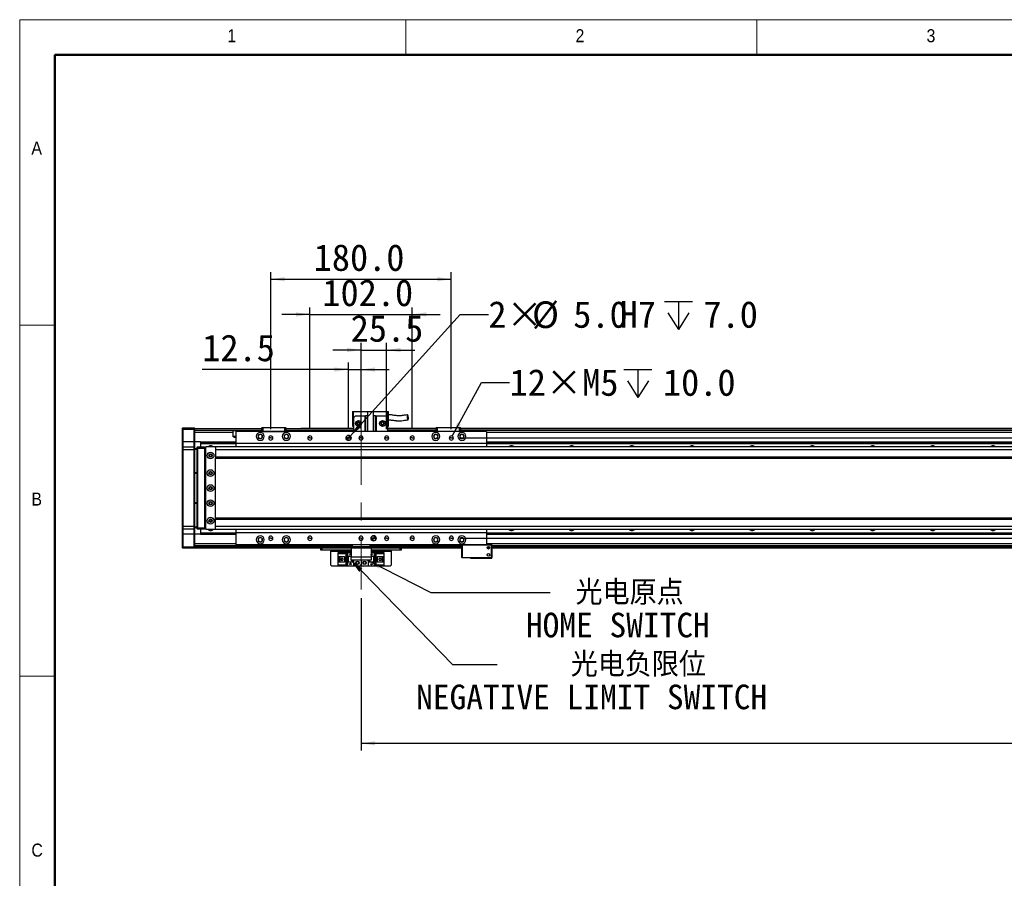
# Model space of a CAD drawing. Header units: millimetres. Extents: x 35 to 2905, y 35 to 2044.
# Tile 2 of 8: x 35 to 1017, y 1188 to 2044. Entities that reach past the tile are written whole.
import ezdxf

# ---------------------------------------------------------------- set-up
doc = ezdxf.new("R2010")
doc.units = ezdxf.units.MM
doc.header["$LTSCALE"] = 7
doc.linetypes.add('CENTERX2', pattern=[20.32, 12.7, -2.54, 2.54, -2.54])
doc.layers.add('DIMNS', color=7, linetype='Continuous')
doc.styles.add('SLDTEXTSTYLE1', font='Gothic.ttf', dxfattribs={"width": 0.913})
doc.styles.add('SLDTEXTSTYLE8', font='txt')
doc.styles.add('SLDTEXTSTYLE9', font='txt', dxfattribs={"bigfont": 'bigfont'})
doc.dimstyles.new('SLDDIMSTYLE0', dxfattribs={"dimtxt": 26.6, "dimasz": 14, "dimexe": 0, "dimexo": 0.0625, "dimgap": 6.65, "dimtad": 2, "dimdec": 1, "dimrnd": 1e-09, "dimzin": 4, "dimdsep": 46, "dimtxsty": 'SLDTEXTSTYLE8', "dimsah": 1, "dimcen": 0.09, "dimadec": 0, "dimazin": 1, "dimtfac": 1, "dimtdec": 1, "dimtofl": 0, "dimtmove": 0, "dimatfit": 3, "dimfxl": 0, "dimfrac": 2, "dimtolj": 1, "dimtzin": 12, "dimarcsym": 0})
doc.dimstyles.new('SLDDIMSTYLE1', dxfattribs={"dimtxt": 26.6, "dimasz": 14, "dimexe": 0, "dimexo": 0.0625, "dimgap": 6.65, "dimtad": 2, "dimdec": 1, "dimrnd": 1e-09, "dimzin": 4, "dimdsep": 46, "dimtxsty": 'SLDTEXTSTYLE8', "dimsah": 1, "dimcen": 0.09, "dimadec": 0, "dimazin": 1, "dimtfac": 1, "dimtdec": 1, "dimtmove": 0, "dimatfit": 0, "dimfxl": 0, "dimfrac": 2, "dimtolj": 1, "dimtzin": 12, "dimarcsym": 0})
doc.dimstyles.new('SLDDIMSTYLE2', dxfattribs={"dimtxt": 0.18, "dimasz": 14, "dimexe": 0, "dimexo": 0.0625, "dimgap": 0, "dimtad": 0, "dimtih": 1, "dimtoh": 1, "dimdec": 0, "dimrnd": 1e-09, "dimzin": 0, "dimdsep": 46, "dimtxsty": 'Standard', "dimsah": 1, "dimcen": 0.09, "dimadec": 0, "dimazin": 0, "dimtfac": 14, "dimtdec": 0, "dimtofl": 0, "dimtmove": 0, "dimatfit": 3, "dimfxl": 0, "dimfrac": 2, "dimtolj": 1, "dimtzin": 0, "dimarcsym": 0})
doc.dimstyles.new('SLDDIMSTYLE3', dxfattribs={"dimtxt": 26.6, "dimasz": 14, "dimexe": 0, "dimexo": 0.0625, "dimgap": 6.65, "dimtad": 2, "dimdec": 1, "dimrnd": 1e-09, "dimzin": 12, "dimdsep": 46, "dimtxsty": 'SLDTEXTSTYLE8', "dimsah": 1, "dimcen": 0.09, "dimadec": 0, "dimazin": 3, "dimtfac": 1, "dimtdec": 1, "dimtmove": 0, "dimatfit": 0, "dimfxl": 0, "dimfrac": 2, "dimtolj": 1, "dimtzin": 12, "dimarcsym": 0})
doc.dimstyles.new('SLDDIMSTYLE7', dxfattribs={"dimtxt": 26.6, "dimasz": 14, "dimexe": 0, "dimexo": 0.0625, "dimgap": 6.65, "dimtad": 0, "dimtih": 1, "dimtoh": 1, "dimdec": 1, "dimrnd": 1e-09, "dimzin": 4, "dimdsep": 46, "dimtxsty": 'SLDTEXTSTYLE8', "dimsah": 1, "dimcen": 0, "dimadec": 0, "dimazin": 1, "dimtfac": 1, "dimtdec": 1, "dimtofl": 0, "dimtmove": 0, "dimatfit": 3, "dimfxl": 0, "dimfrac": 2, "dimtolj": 1, "dimtzin": 12, "dimarcsym": 0})
doc.dimstyles.new('SLDDIMSTYLE8', dxfattribs={"dimtxt": 26.6, "dimasz": 14, "dimexe": 0, "dimexo": 0.0625, "dimgap": 6.65, "dimtad": 0, "dimtih": 1, "dimtoh": 1, "dimdec": 1, "dimrnd": 1e-09, "dimzin": 12, "dimdsep": 46, "dimtxsty": 'SLDTEXTSTYLE8', "dimsah": 1, "dimcen": 0, "dimadec": 0, "dimazin": 3, "dimtfac": 1, "dimtdec": 1, "dimtofl": 0, "dimtmove": 0, "dimatfit": 3, "dimfxl": 0, "dimfrac": 2, "dimtolj": 1, "dimtzin": 12, "dimarcsym": 0})

# ---------------------------------------------------------------- blocks, each defined once
blk = doc.blocks.new('_D_22')
at = {"layer": 'DIMNS'}
for p, q in [((324.36, 1750.14), (296.36, 1750.14)), ((324.36, 1635.87), (324.36, 1757.14)), ((324.36, 1750.14), (426.36, 1750.14)), ((426.36, 1635.87), (426.36, 1757.14)), ((426.36, 1750.14), (454.36, 1750.14))]:
    blk.add_line(p, q, dxfattribs=at)
for points in [[(324.36, 1750.14), (310.36, 1752.24), (310.36, 1748.04)], [(426.36, 1750.14), (440.36, 1748.04), (440.36, 1752.24)]]:
    blk.add_solid(points, dxfattribs=at)
at = {"layer": 'DIMNS', "insert": (336.81, 1785.04), "char_height": 26.6, "attachment_point": 1, "style": 'SLDTEXTSTYLE8'}
blk.add_mtext('102.0', dxfattribs=at)
blk = doc.blocks.new('_D_23')
at = {"layer": 'DIMNS'}
for p, q in [((285.36, 1635.87), (285.36, 1792.24)), ((465.36, 1635.87), (465.36, 1792.24)), ((285.36, 1785.24), (465.36, 1785.24))]:
    blk.add_line(p, q, dxfattribs=at)
for points in [[(285.36, 1785.24), (299.36, 1783.14), (299.36, 1787.34)], [(465.36, 1785.24), (451.36, 1787.34), (451.36, 1783.14)]]:
    blk.add_solid(points, dxfattribs=at)
at = {"layer": 'DIMNS', "insert": (328.16, 1820.14), "char_height": 26.6, "attachment_point": 1, "style": 'SLDTEXTSTYLE8'}
blk.add_mtext('180.0', dxfattribs=at)
blk = doc.blocks.new('_D_24')
at = {"layer": 'DIMNS'}
for p, q in [((2293.57, 1626.98), (2293.57, 1654.98)), ((474.25, 1626.98), (2300.57, 1626.98)), ((2293.57, 1626.98), (2293.57, 1526.98)), ((474.25, 1526.98), (2300.57, 1526.98)), ((2293.57, 1526.98), (2293.57, 1498.98))]:
    blk.add_line(p, q, dxfattribs=at)
for points in [[(2293.57, 1626.98), (2295.67, 1640.98), (2291.47, 1640.98)], [(2293.57, 1526.98), (2291.47, 1512.98), (2295.67, 1512.98)]]:
    blk.add_solid(points, dxfattribs=at)
at = {"layer": 'DIMNS', "insert": (2258.67, 1542.53), "char_height": 26.6, "attachment_point": 1, "rotation": 90, "style": 'SLDTEXTSTYLE8'}
blk.add_mtext('100.0', dxfattribs=at)
blk = doc.blocks.new('SW_SYMBOL_HOLE_DEPTH')
at = {"layer": 'DIMNS', "color": 0}
for p, q in [((0, 6125), (5600, 6125)), ((2800, 6125), (2800, 525)), ((700, 3885), (2800, 525)), ((4900, 3885), (2800, 525))]:
    blk.add_line(p, q, dxfattribs=at)
blk = doc.blocks.new('_D_25')
at = {"layer": 'DIMNS'}
for p, q in [((364.53, 1628.84), (474.32, 1750.14)), ((474.32, 1750.14), (502.32, 1750.14))]:
    blk.add_line(p, q, dxfattribs=at)
blk.add_solid([(364.53, 1628.84), (375.48, 1637.81), (372.37, 1640.63)], dxfattribs=at)
at = {"layer": 'DIMNS', "xscale": 0.004985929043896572, "yscale": 0.004985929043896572, "zscale": 0.004985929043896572}
blk.add_blockref('SW_SYMBOL_HOLE_DEPTH', (677.82, 1732.42), dxfattribs=at)
at = {"layer": 'DIMNS', "char_height": 26.6, "attachment_point": 1, "style": 'SLDTEXTSTYLE8'}
for s, insert in [('2×', (502.32, 1763.43)), ('%%c', (545.84, 1763.17)), ('5.0', (586.94, 1763.43)), ('H7', (633.26, 1763.43)), ('7.0', (716.75, 1763.43))]:
    blk.add_mtext(s, dxfattribs=dict(at, insert=insert))
blk = doc.blocks.new('_D_26')
at = {"layer": 'DIMNS'}
for p, q in [((466.36, 1628.83), (495.48, 1682.21)), ((495.48, 1682.21), (523.48, 1682.21))]:
    blk.add_line(p, q, dxfattribs=at)
blk.add_solid([(466.36, 1628.83), (474.91, 1640.11), (471.22, 1642.12)], dxfattribs=at)
at = {"layer": 'DIMNS', "xscale": 0.004985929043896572, "yscale": 0.004985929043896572, "zscale": 0.004985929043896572}
blk.add_blockref('SW_SYMBOL_HOLE_DEPTH', (637.45, 1664.6), dxfattribs=at)
at = {"layer": 'DIMNS', "char_height": 26.6, "attachment_point": 1, "style": 'SLDTEXTSTYLE8'}
for s, insert in [('12×M5', (523.48, 1695.61)), ('10.0', (676.38, 1695.61))]:
    blk.add_mtext(s, dxfattribs=dict(at, insert=insert))
blk = doc.blocks.new('_D_27')
at = {"layer": 'DIMNS'}
for p, q in [((375.36, 1635.87), (375.36, 1721.66)), ((400.86, 1635.87), (400.86, 1721.66)), ((375.36, 1714.66), (347.36, 1714.66)), ((375.36, 1714.66), (400.86, 1714.66)), ((400.86, 1714.66), (428.86, 1714.66))]:
    blk.add_line(p, q, dxfattribs=at)
for points in [[(375.36, 1714.66), (361.36, 1716.76), (361.36, 1712.56)], [(400.86, 1714.66), (414.86, 1712.56), (414.86, 1716.76)]]:
    blk.add_solid(points, dxfattribs=at)
at = {"layer": 'DIMNS', "insert": (365.05, 1749.56), "char_height": 26.6, "attachment_point": 1, "style": 'SLDTEXTSTYLE8'}
blk.add_mtext('25.5', dxfattribs=at)
blk = doc.blocks.new('_D_28')
at = {"layer": 'DIMNS'}
for p, q in [((362.86, 1635.87), (362.86, 1702.18)), ((375.36, 1678.07), (375.36, 1702.18)), ((362.86, 1695.18), (217.02, 1695.18)), ((362.86, 1695.18), (375.36, 1695.18)), ((375.36, 1695.18), (403.36, 1695.18))]:
    blk.add_line(p, q, dxfattribs=at)
for points in [[(362.86, 1695.18), (348.86, 1697.28), (348.86, 1693.08)], [(375.36, 1695.18), (389.36, 1693.08), (389.36, 1697.28)]]:
    blk.add_solid(points, dxfattribs=at)
at = {"layer": 'DIMNS', "insert": (217.02, 1730.09), "char_height": 26.6, "attachment_point": 1, "style": 'SLDTEXTSTYLE8'}
blk.add_mtext('12.5', dxfattribs=at)
blk = doc.blocks.new('_D_34')
at = {"layer": 'DIMNS'}
for p, q in [((2055.36, 1480.55), (2055.36, 1315.5)), ((375.36, 1467.14), (375.36, 1315.5)), ((375.36, 1322.5), (2055.36, 1322.5))]:
    blk.add_line(p, q, dxfattribs=at)
for points in [[(375.36, 1322.5), (389.36, 1320.4), (389.36, 1324.6)], [(2055.36, 1322.5), (2041.36, 1324.6), (2041.36, 1320.4)]]:
    blk.add_solid(points, dxfattribs=at)
at = {"layer": 'DIMNS', "insert": (1170.43, 1357.4), "char_height": 26.6, "attachment_point": 1, "style": 'SLDTEXTSTYLE8'}
blk.add_mtext('1680.0', dxfattribs=at)
blk = doc.blocks.new('SW_NOTE_8')
at = {"layer": 'DIMNS', "color": 0, "char_height": 24.5, "attachment_point": 2}
for s, insert, style in [(' 光电原点', (68.24, 12.36), 'SLDTEXTSTYLE9'), ('HOME SWITCH', (67.45, -20.03), 'SLDTEXTSTYLE8')]:
    blk.add_mtext(s, dxfattribs=dict(at, insert=insert, style=style))
blk = doc.blocks.new('SW_NOTE_9')
at = {"layer": 'DIMNS', "color": 0, "char_height": 24.5, "attachment_point": 2}
for s, insert, style in [('    光电负限位', (97.03, 12.21), 'SLDTEXTSTYLE9'), ('NEGATIVE LIMIT SWITCH', (94.21, -20.19), 'SLDTEXTSTYLE8')]:
    blk.add_mtext(s, dxfattribs=dict(at, insert=insert, style=style))
blk = doc.blocks.new('SW_DOWELSYMBOL_3')
at = {"linetype": 'Continuous', "lineweight": 18}
h = blk.add_hatch(color=0, dxfattribs=at)
edge = h.paths.add_edge_path(flags=0)
edge.add_arc((0, 0), 2.5, 180, 270)
edge.add_line((0, -2.5), (0, 0))
edge.add_line((0, 0), (-2.5, 0))
h = blk.add_hatch(color=0, dxfattribs=at)
edge = h.paths.add_edge_path(flags=0)
edge.add_arc((0, 0), 2.5, 0, 90)
edge.add_line((0, 2.5), (0, 0))
edge.add_line((0, 0), (2.5, 0))
at = {"layer": 'DIMNS', "color": 0}
blk.add_circle((0, 0), 2.5, dxfattribs=at)
blk = doc.blocks.new('SW_DOWELSYMBOL_4')
at = {"linetype": 'Continuous', "lineweight": 18}
h = blk.add_hatch(color=0, dxfattribs=at)
edge = h.paths.add_edge_path(flags=0)
edge.add_arc((0, 0), 2.5, 180, 270)
edge.add_line((0, -2.5), (0, 0))
edge.add_line((0, 0), (-2.5, 0))
h = blk.add_hatch(color=0, dxfattribs=at)
edge = h.paths.add_edge_path(flags=0)
edge.add_arc((0, 0), 2.5, 0, 90)
edge.add_line((0, 2.5), (0, 0))
edge.add_line((0, 0), (2.5, 0))
at = {"layer": 'DIMNS', "color": 0}
blk.add_circle((0, 0), 2.5, dxfattribs=at)

msp = doc.modelspace()

# ---------------------------------------------------------------- linework, layer by layer
at = {"color": 7, "linetype": 'Continuous', "lineweight": 18}
for p, q in [((2905, 2044), (35, 2044)), ((35, 2044), (35, 35)), ((420, 2009), (420, 2044)), ((770, 2044), (770, 2009)), ((70, 2009), (2870, 2009)), ((70, 2009), (70, 70)), ((70, 1739.5), (35, 1739.5)), ((35, 1389.5), (70, 1389.5))]:
    msp.add_line(p, q, dxfattribs=at)
at = {"color": 7, "linetype": 'Continuous', "lineweight": 50}
for p, q in [((2870, 2009), (70, 2009)), ((70, 2009), (70, 70))]:
    msp.add_line(p, q, dxfattribs=at)
at = {"color": 7, "linetype": 'Continuous', "lineweight": 25}
for p, q in [((366.86, 1653.28), (367.86, 1653.28)), ((366.86, 1653.28), (366.86, 1638.88)), ((367.86, 1646.88), (367.86, 1653.28)), ((367.86, 1653.28), (381.86, 1653.28)), ((381.86, 1653.48), (381.86, 1633.48)), ((381.86, 1653.48), (387.86, 1653.48)), ((387.86, 1633.48), (387.86, 1653.48)), ((387.86, 1653.28), (401.86, 1653.28)), ((401.86, 1653.28), (402.86, 1653.28)), ((401.86, 1653.28), (401.86, 1646.88)), ((402.86, 1638.88), (402.86, 1653.28)), ((369.86, 1648.88), (367.86, 1646.88)), ((367.86, 1646.88), (367.86, 1633.48)), ((369.86, 1648.88), (379.36, 1648.88)), ((379.36, 1633.48), (379.36, 1648.88)), ((379.36, 1648.88), (379.86, 1648.88)), ((379.86, 1648.88), (379.86, 1633.48)), ((381.86, 1648.88), (379.86, 1648.88)), ((389.86, 1648.88), (387.86, 1648.88)), ((389.86, 1633.48), (389.86, 1648.88)), ((389.86, 1648.88), (390.36, 1648.88)), ((390.36, 1648.88), (399.86, 1648.88)), ((390.36, 1648.88), (390.36, 1633.48)), ((401.86, 1646.88), (399.86, 1648.88)), ((401.86, 1646.88), (401.86, 1633.48)), ((197.36, 1636.68), (197.66, 1636.98)), ((197.36, 1635.48), (197.36, 1636.68)), ((197.36, 1635.48), (197.66, 1635.48)), ((197.36, 1622.98), (197.36, 1635.48)), ((197.66, 1636.98), (197.66, 1635.48)), ((197.66, 1636.98), (209.06, 1636.98)), ((197.66, 1635.48), (197.66, 1622.98)), ((209.06, 1635.48), (197.66, 1635.48)), ((209.06, 1635.48), (209.06, 1636.98)), ((209.06, 1636.98), (209.36, 1636.68)), ((209.06, 1622.98), (209.06, 1635.48)), ((209.06, 1635.48), (209.36, 1635.48)), ((209.36, 1636.68), (209.36, 1635.48)), ((209.36, 1636.48), (276.36, 1636.48)), ((209.36, 1635.48), (209.36, 1622.98)), ((276.36, 1634.49), (209.36, 1634.49)), ((247.72, 1632.49), (209.36, 1632.49)), ((247.72, 1628.38), (247.72, 1632.49)), ((500.36, 1633.48), (250.36, 1633.48)), ((250.36, 1633.48), (250.36, 1621.48)), ((276.36, 1637.19), (276.66, 1637.49)), ((276.36, 1633.49), (276.36, 1637.19)), ((277.36, 1637.19), (276.36, 1637.19)), ((277.36, 1633.49), (276.36, 1633.49)), ((276.36, 1633.49), (276.36, 1633.48)), ((276.66, 1637.49), (277.48, 1637.49)), ((277.36, 1637.19), (277.48, 1637.49)), ((277.36, 1637.19), (277.36, 1633.49)), ((299.36, 1637.19), (277.36, 1637.19)), ((277.36, 1633.49), (299.36, 1633.49)), ((277.48, 1637.49), (299.23, 1637.49)), ((299.36, 1637.19), (299.23, 1637.49)), ((299.23, 1637.49), (300.06, 1637.49)), ((299.36, 1633.49), (299.36, 1637.19)), ((300.36, 1637.19), (299.36, 1637.19)), ((300.36, 1633.49), (299.36, 1633.49)), ((300.06, 1637.49), (300.36, 1637.19)), ((300.36, 1637.19), (300.36, 1633.49)), ((300.36, 1636.48), (367.86, 1636.48)), ((367.86, 1634.49), (300.36, 1634.49)), ((300.36, 1633.49), (300.36, 1633.48)), ((315.36, 1636.78), (367.86, 1636.78)), ((315.36, 1636.78), (315.36, 1636.58)), ((315.36, 1636.58), (367.86, 1636.58)), ((315.36, 1636.48), (315.36, 1636.58)), ((366.86, 1638.88), (367.86, 1638.88)), ((401.86, 1638.88), (402.86, 1638.88)), ((401.86, 1636.78), (450.36, 1636.78)), ((401.86, 1636.58), (450.36, 1636.58)), ((401.86, 1636.48), (450.36, 1636.48)), ((450.36, 1634.49), (401.86, 1634.49)), ((450.36, 1637.18), (450.66, 1637.48)), ((450.36, 1633.48), (450.36, 1637.18)), ((451.36, 1637.18), (450.36, 1637.18)), ((450.66, 1637.48), (451.48, 1637.48)), ((451.36, 1637.18), (451.48, 1637.48)), ((451.36, 1637.18), (451.36, 1633.48)), ((473.36, 1637.18), (451.36, 1637.18)), ((451.48, 1637.48), (473.23, 1637.48)), ((473.23, 1637.48), (474.06, 1637.48)), ((473.36, 1637.18), (473.23, 1637.48)), ((473.36, 1633.48), (473.36, 1637.18)), ((474.36, 1637.18), (473.36, 1637.18)), ((474.06, 1637.48), (474.36, 1637.18)), ((474.36, 1637.18), (474.36, 1633.48)), ((474.36, 1636.78), (1956.36, 1636.78)), ((474.36, 1636.58), (1956.36, 1636.58)), ((474.36, 1636.48), (1956.36, 1636.48)), ((1956.36, 1634.49), (474.36, 1634.49)), ((500.36, 1633.48), (500.36, 1621.48)), ((197.36, 1622.98), (197.66, 1622.98)), ((197.36, 1617.68), (197.36, 1622.98)), ((197.66, 1622.98), (197.66, 1617.98)), ((209.06, 1622.98), (197.66, 1622.98)), ((209.06, 1617.98), (209.06, 1622.98)), ((209.06, 1622.98), (209.36, 1622.98)), ((215.36, 1622.99), (209.36, 1622.99)), ((209.36, 1622.98), (209.36, 1617.68)), ((215.36, 1622.99), (250.36, 1622.99)), ((215.36, 1622.99), (215.36, 1622.7)), ((215.36, 1622.7), (250.36, 1622.7)), ((215.36, 1622.7), (215.36, 1621.8)), ((215.36, 1621.8), (250.36, 1621.8)), ((215.36, 1621.8), (215.36, 1621.5)), ((215.36, 1621.5), (250.36, 1621.5)), ((215.36, 1621.5), (215.36, 1617.98)), ((250.36, 1628.38), (247.72, 1628.38)), ((500.36, 1621.48), (250.36, 1621.48)), ((250.36, 1621.48), (250.36, 1617.98)), ((285.36, 1626.98), (283.26, 1626.98)), ((285.36, 1626.98), (287.46, 1626.98)), ((324.36, 1626.98), (322.26, 1626.98)), ((324.36, 1626.98), (326.46, 1626.98)), ((362.86, 1626.98), (360.36, 1626.98)), ((362.86, 1626.98), (365.36, 1626.98)), ((375.36, 1626.98), (373.26, 1626.98)), ((375.36, 1626.98), (377.46, 1626.98)), ((400.86, 1626.98), (398.76, 1626.98)), ((400.86, 1626.98), (402.96, 1626.98)), ((426.36, 1626.98), (424.26, 1626.98)), ((426.36, 1626.98), (428.46, 1626.98)), ((465.36, 1626.98), (463.26, 1626.98)), ((465.36, 1626.98), (467.46, 1626.98)), ((500.36, 1622.99), (1930.36, 1622.99)), ((500.36, 1622.7), (1930.36, 1622.7)), ((500.36, 1621.8), (1930.36, 1621.8)), ((500.36, 1621.5), (1930.36, 1621.5)), ((500.36, 1621.48), (500.36, 1617.98)), ((197.66, 1617.98), (197.36, 1617.68)), ((197.36, 1614.98), (197.36, 1617.68)), ((197.36, 1538.98), (197.36, 1614.98)), ((197.66, 1614.98), (197.36, 1614.98)), ((197.66, 1617.98), (197.66, 1614.98)), ((197.66, 1617.98), (209.06, 1617.98)), ((197.66, 1614.98), (197.66, 1538.98)), ((209.06, 1614.98), (197.66, 1614.98)), ((209.06, 1614.98), (209.06, 1617.98)), ((209.06, 1617.98), (209.36, 1617.68)), ((209.06, 1538.98), (209.06, 1614.98)), ((209.06, 1614.98), (209.36, 1614.98)), ((209.36, 1617.68), (209.36, 1614.98)), ((209.36, 1616.48), (211.86, 1616.48)), ((211.86, 1615.48), (209.36, 1615.48)), ((209.36, 1614.98), (209.36, 1538.98)), ((211.86, 1617.68), (212.16, 1617.98)), ((211.86, 1616.48), (211.86, 1617.68)), ((211.86, 1537.48), (211.86, 1616.48)), ((211.86, 1616.48), (212.16, 1616.48)), ((212.16, 1617.98), (212.16, 1616.48)), ((212.16, 1617.98), (219.36, 1617.98)), ((212.16, 1616.48), (212.16, 1537.48)), ((219.36, 1616.48), (212.16, 1616.48)), ((219.36, 1617.98), (219.36, 1616.48)), ((219.36, 1617.98), (220.86, 1617.98)), ((220.56, 1617.68), (219.36, 1617.68)), ((219.36, 1616.48), (219.36, 1537.48)), ((220.36, 1615.98), (219.86, 1615.98)), ((219.86, 1615.98), (219.86, 1537.98)), ((220.86, 1617.98), (220.36, 1617.48)), ((220.36, 1617.48), (220.36, 1536.48)), ((229.86, 1617.98), (220.86, 1617.98)), ((230.36, 1617.48), (229.86, 1617.98)), ((2200.86, 1617.98), (230.36, 1617.98)), ((230.36, 1617.98), (230.36, 1617.48)), ((230.36, 1617.35), (230.36, 1617.48)), ((230.36, 1617.35), (230.36, 1614.98)), ((2201.36, 1614.98), (230.36, 1614.98)), ((230.36, 1614.98), (230.36, 1607.98)), ((226.5, 1609.98), (224.21, 1609.98)), ((2201.36, 1607.98), (230.36, 1607.98)), ((230.36, 1607.98), (230.36, 1606.98)), ((230.36, 1606.98), (2201.36, 1606.98)), ((230.36, 1546.98), (230.36, 1606.98)), ((209.36, 1592.48), (211.86, 1592.48)), ((211.86, 1591.48), (209.36, 1591.48)), ((209.36, 1562.48), (211.86, 1562.48)), ((211.86, 1561.48), (209.36, 1561.48)), ((224.21, 1543.98), (226.5, 1543.98)), ((2201.36, 1546.98), (230.36, 1546.98)), ((230.36, 1545.98), (230.36, 1546.98)), ((230.36, 1545.98), (2201.36, 1545.98)), ((230.36, 1538.98), (230.36, 1545.98)), ((197.36, 1536.28), (197.36, 1538.98)), ((197.66, 1538.98), (197.36, 1538.98)), ((197.66, 1535.98), (197.36, 1536.28)), ((197.36, 1530.98), (197.36, 1536.28)), ((197.66, 1538.98), (197.66, 1535.98)), ((197.66, 1538.98), (209.06, 1538.98)), ((209.06, 1535.98), (197.66, 1535.98)), ((197.66, 1535.98), (197.66, 1530.98)), ((209.06, 1535.98), (209.06, 1538.98)), ((209.06, 1538.98), (209.36, 1538.98)), ((209.06, 1535.98), (209.36, 1536.28)), ((209.06, 1530.98), (209.06, 1535.98)), ((209.36, 1538.98), (209.36, 1536.28)), ((209.36, 1538.48), (211.86, 1538.48)), ((211.86, 1537.48), (209.36, 1537.48)), ((209.36, 1536.28), (209.36, 1530.98)), ((211.86, 1536.28), (211.86, 1537.48)), ((211.86, 1537.48), (212.16, 1537.48)), ((211.86, 1536.28), (212.16, 1535.98)), ((212.16, 1537.48), (212.16, 1535.98)), ((212.16, 1537.48), (219.36, 1537.48)), ((219.36, 1535.98), (212.16, 1535.98)), ((215.36, 1535.98), (215.36, 1532.46)), ((215.36, 1532.46), (250.36, 1532.46)), ((215.36, 1532.46), (215.36, 1532.17)), ((215.36, 1532.17), (250.36, 1532.17)), ((215.36, 1532.17), (215.36, 1531.27)), ((219.36, 1537.48), (219.36, 1535.98)), ((219.36, 1536.28), (220.56, 1536.28)), ((220.86, 1535.98), (219.36, 1535.98)), ((219.86, 1537.98), (220.36, 1537.98)), ((220.36, 1536.48), (220.86, 1535.98)), ((220.86, 1535.98), (229.86, 1535.98)), ((229.86, 1535.98), (230.36, 1536.48)), ((230.36, 1536.62), (230.36, 1538.98)), ((230.36, 1538.98), (2201.36, 1538.98)), ((230.36, 1536.48), (230.36, 1536.62)), ((230.36, 1535.98), (230.36, 1536.48)), ((230.36, 1535.98), (2200.86, 1535.98)), ((250.36, 1535.98), (250.36, 1532.48)), ((500.36, 1532.48), (250.36, 1532.48)), ((250.36, 1532.48), (250.36, 1520.48)), ((500.36, 1535.98), (500.36, 1532.48)), ((500.36, 1532.48), (500.36, 1520.48)), ((500.36, 1532.46), (1930.36, 1532.46)), ((500.36, 1532.17), (1930.36, 1532.17)), ((197.66, 1530.98), (197.36, 1530.98)), ((197.36, 1518.48), (197.36, 1530.98)), ((209.06, 1530.98), (197.66, 1530.98)), ((197.66, 1530.98), (197.66, 1518.48)), ((209.36, 1530.98), (209.06, 1530.98)), ((209.06, 1518.48), (209.06, 1530.98)), ((209.36, 1530.98), (209.36, 1518.48)), ((215.36, 1530.98), (209.36, 1530.98)), ((215.36, 1531.27), (250.36, 1531.27)), ((215.36, 1531.27), (215.36, 1530.98)), ((215.36, 1530.98), (250.36, 1530.98)), ((285.36, 1526.98), (283.26, 1526.98)), ((285.36, 1526.98), (287.46, 1526.98)), ((324.36, 1526.98), (322.26, 1526.98)), ((324.36, 1526.98), (326.46, 1526.98)), ((375.36, 1526.98), (373.26, 1526.98)), ((375.36, 1526.98), (377.46, 1526.98)), ((387.86, 1526.98), (385.36, 1526.98)), ((387.86, 1526.98), (390.36, 1526.98)), ((400.86, 1526.98), (398.76, 1526.98)), ((400.86, 1526.98), (402.96, 1526.98)), ((426.36, 1526.98), (424.26, 1526.98)), ((426.36, 1526.98), (428.46, 1526.98)), ((465.36, 1526.98), (463.26, 1526.98)), ((465.36, 1526.98), (467.46, 1526.98)), ((500.36, 1531.27), (1930.36, 1531.27)), ((500.36, 1530.98), (1930.36, 1530.98)), ((197.66, 1518.48), (197.36, 1518.48)), ((197.36, 1517.28), (197.36, 1518.48)), ((197.66, 1516.98), (197.36, 1517.28)), ((197.66, 1518.48), (197.66, 1516.98)), ((197.66, 1518.48), (209.06, 1518.48)), ((209.06, 1516.98), (197.66, 1516.98)), ((209.06, 1516.98), (209.06, 1518.48)), ((209.36, 1518.48), (209.06, 1518.48)), ((209.36, 1517.28), (209.06, 1516.98)), ((365.36, 1519.48), (209.36, 1519.48)), ((209.36, 1518.48), (209.36, 1517.28)), ((209.36, 1517.28), (209.36, 1516.98)), ((365.36, 1516.98), (209.36, 1516.98)), ((500.36, 1520.48), (250.36, 1520.48)), ((335.36, 1514.98), (335.36, 1516.98)), ((336.36, 1514.98), (335.36, 1514.98)), ((336.36, 1516.98), (336.36, 1514.98)), ((365.36, 1514.98), (336.36, 1514.98)), ((345.36, 1514.98), (345.36, 1513.98)), ((345.36, 1500.18), (345.36, 1513.98)), ((352.66, 1511.88), (352.66, 1512.68)), ((352.66, 1512.68), (361.86, 1512.68)), ((360.96, 1511.88), (352.66, 1511.88)), ((352.66, 1511.88), (352.66, 1511.38)), ((360.46, 1511.38), (360.96, 1511.88)), ((360.96, 1500.08), (360.96, 1511.88)), ((361.86, 1512.68), (361.86, 1508.98)), ((361.86, 1512.68), (365.36, 1512.68)), ((365.36, 1518.48), (365.36, 1520.48)), ((366.36, 1518.48), (365.36, 1518.48)), ((365.36, 1516.98), (365.36, 1518.48)), ((385.36, 1516.98), (365.36, 1516.98)), ((365.36, 1516.98), (365.36, 1508.48)), ((366.36, 1520.48), (366.36, 1518.48)), ((384.36, 1518.48), (366.36, 1518.48)), ((384.36, 1518.48), (384.36, 1520.48)), ((385.36, 1518.48), (384.36, 1518.48)), ((385.36, 1520.48), (385.36, 1518.48)), ((475.86, 1519.48), (385.36, 1519.48)), ((385.36, 1518.48), (385.36, 1516.98)), ((385.36, 1516.98), (385.36, 1508.48)), ((475.86, 1516.98), (385.36, 1516.98)), ((414.36, 1514.98), (385.36, 1514.98)), ((385.36, 1512.68), (388.86, 1512.68)), ((388.86, 1508.98), (388.86, 1512.68)), ((388.86, 1512.68), (398.06, 1512.68)), ((398.06, 1511.88), (389.76, 1511.88)), ((389.76, 1511.88), (390.26, 1511.38)), ((389.76, 1511.88), (389.76, 1500.08)), ((398.06, 1512.68), (398.06, 1511.88)), ((398.06, 1511.38), (398.06, 1511.88)), ((405.36, 1513.98), (405.36, 1514.98)), ((405.36, 1513.98), (405.36, 1500.18)), ((414.36, 1514.98), (414.36, 1516.98)), ((415.36, 1514.98), (414.36, 1514.98)), ((415.36, 1516.98), (415.36, 1514.98)), ((476.16, 1520.48), (475.86, 1520.18)), ((475.86, 1507.78), (475.86, 1520.18)), ((476.16, 1520.18), (475.86, 1520.18)), ((476.16, 1520.18), (476.28, 1520.48)), ((476.16, 1520.18), (476.16, 1507.78)), ((505.56, 1520.18), (476.16, 1520.18)), ((500.36, 1520.78), (505.86, 1520.78)), ((500.36, 1520.48), (505.43, 1520.48)), ((503.5, 1516.98), (501.21, 1516.98)), ((505.56, 1520.18), (505.43, 1520.48)), ((505.43, 1520.48), (505.56, 1520.48)), ((505.86, 1520.18), (505.56, 1520.48)), ((505.56, 1507.78), (505.56, 1520.18)), ((505.86, 1520.18), (505.56, 1520.18)), ((505.86, 1520.18), (505.86, 1520.78)), ((505.86, 1520.18), (505.86, 1507.78)), ((1926.86, 1519.48), (505.86, 1519.48)), ((1926.86, 1516.98), (505.86, 1516.98)), ((360.46, 1511.38), (352.66, 1511.38)), ((352.66, 1508.78), (352.66, 1511.38)), ((352.66, 1508.78), (358.86, 1508.78)), ((352.66, 1503.18), (352.66, 1508.78)), ((358.86, 1503.18), (352.66, 1503.18)), ((352.66, 1500.58), (352.66, 1503.18)), ((353.96, 1503.18), (353.96, 1508.78)), ((354.46, 1508.43), (354.46, 1508.78)), ((358.86, 1508.43), (354.46, 1508.43)), ((354.46, 1503.53), (354.46, 1508.43)), ((354.46, 1503.18), (354.46, 1503.53)), ((354.46, 1503.53), (358.86, 1503.53)), ((355.42, 1506.78), (355.42, 1505.18)), ((357.26, 1506.78), (355.42, 1506.78)), ((355.42, 1505.18), (357.26, 1505.18)), ((357.26, 1506.78), (357.26, 1505.18)), ((358.86, 1508.78), (358.86, 1503.18)), ((360.46, 1500.58), (360.46, 1511.38)), ((361.86, 1508.98), (365.36, 1508.98)), ((361.86, 1508.98), (361.86, 1502.98)), ((361.86, 1502.98), (361.86, 1499.28)), ((367.86, 1502.98), (361.86, 1502.98)), ((362.36, 1508.98), (362.36, 1502.98)), ((362.66, 1508.98), (362.66, 1502.98)), ((364.26, 1511.18), (364.46, 1511.18)), ((364.86, 1509.98), (364.26, 1511.18)), ((364.46, 1511.58), (365.26, 1511.58)), ((364.46, 1511.18), (364.46, 1511.58)), ((365.36, 1510.98), (364.86, 1509.98)), ((365.26, 1511.58), (365.26, 1511.18)), ((365.26, 1511.18), (365.36, 1511.18)), ((365.36, 1508.48), (385.36, 1508.48)), ((365.36, 1504.98), (365.36, 1508.48)), ((385.36, 1504.98), (365.36, 1504.98)), ((367.06, 1502.98), (367.06, 1504.98)), ((367.36, 1502.98), (367.36, 1504.98)), ((367.86, 1504.98), (367.86, 1502.98)), ((367.86, 1502.98), (367.86, 1499.28)), ((375.36, 1504.98), (375.36, 1501.28)), ((382.86, 1502.98), (382.86, 1504.98)), ((382.86, 1499.28), (382.86, 1502.98)), ((388.86, 1502.98), (382.86, 1502.98)), ((383.36, 1504.98), (383.36, 1502.98)), ((383.66, 1504.98), (383.66, 1502.98)), ((385.36, 1510.58), (385.86, 1511.58)), ((385.46, 1510.38), (385.36, 1510.38)), ((385.36, 1508.98), (388.86, 1508.98)), ((385.36, 1508.48), (385.36, 1504.98)), ((385.46, 1509.98), (385.46, 1510.38)), ((386.26, 1509.98), (385.46, 1509.98)), ((385.86, 1511.58), (386.46, 1510.38)), ((386.26, 1510.38), (386.26, 1509.98)), ((386.46, 1510.38), (386.26, 1510.38)), ((388.06, 1502.98), (388.06, 1508.98)), ((388.36, 1502.98), (388.36, 1508.98)), ((388.86, 1502.98), (388.86, 1508.98)), ((388.86, 1499.28), (388.86, 1502.98)), ((390.26, 1511.38), (390.26, 1500.58)), ((398.06, 1511.38), (390.26, 1511.38)), ((391.86, 1508.78), (398.06, 1508.78)), ((391.86, 1503.18), (391.86, 1508.78)), ((396.26, 1508.43), (391.86, 1508.43)), ((391.86, 1503.53), (396.26, 1503.53)), ((398.06, 1503.18), (391.86, 1503.18)), ((393.46, 1505.18), (393.46, 1506.78)), ((395.3, 1506.78), (393.46, 1506.78)), ((393.46, 1505.18), (395.3, 1505.18)), ((395.3, 1505.18), (395.3, 1506.78)), ((396.26, 1508.78), (396.26, 1508.43)), ((396.26, 1508.43), (396.26, 1503.53)), ((396.26, 1503.53), (396.26, 1503.18)), ((396.76, 1508.78), (396.76, 1503.18)), ((398.06, 1511.38), (398.06, 1508.78)), ((398.06, 1508.78), (398.06, 1503.18)), ((398.06, 1503.18), (398.06, 1500.58)), ((476.16, 1507.48), (475.86, 1507.78)), ((475.86, 1507.78), (476.16, 1507.78)), ((476.16, 1507.78), (476.28, 1507.48)), ((476.16, 1507.78), (505.56, 1507.78)), ((476.28, 1507.48), (476.16, 1507.48)), ((505.43, 1507.48), (476.28, 1507.48)), ((484.36, 1507.18), (484.36, 1507.48)), ((484.36, 1507.18), (505.86, 1507.18)), ((505.56, 1507.78), (505.43, 1507.48)), ((505.56, 1507.48), (505.43, 1507.48)), ((505.56, 1507.78), (505.86, 1507.78)), ((505.86, 1507.78), (505.56, 1507.48)), ((505.86, 1507.18), (505.86, 1507.78)), ((345.36, 1500.18), (346.36, 1499.18)), ((404.36, 1499.18), (346.36, 1499.18)), ((352.66, 1500.58), (360.46, 1500.58)), ((352.66, 1500.58), (352.66, 1500.08)), ((352.66, 1500.08), (360.96, 1500.08)), ((352.66, 1499.28), (352.66, 1500.08)), ((361.86, 1499.28), (352.66, 1499.28)), ((360.96, 1500.08), (360.46, 1500.58)), ((367.86, 1499.28), (361.86, 1499.28)), ((364.26, 1501.58), (364.46, 1501.58)), ((364.86, 1500.38), (364.26, 1501.58)), ((364.46, 1501.98), (365.26, 1501.98)), ((364.46, 1501.58), (364.46, 1501.98)), ((365.46, 1501.58), (364.86, 1500.38)), ((365.26, 1501.98), (365.26, 1501.58)), ((365.26, 1501.58), (365.46, 1501.58)), ((373.36, 1499.28), (367.86, 1499.28)), ((382.86, 1499.28), (377.36, 1499.28)), ((388.86, 1499.28), (382.86, 1499.28)), ((385.26, 1500.78), (385.86, 1501.98)), ((385.46, 1500.78), (385.26, 1500.78)), ((385.46, 1500.38), (385.46, 1500.78)), ((386.26, 1500.38), (385.46, 1500.38)), ((385.86, 1501.98), (386.46, 1500.78)), ((386.26, 1500.78), (386.26, 1500.38)), ((386.46, 1500.78), (386.26, 1500.78)), ((398.06, 1499.28), (388.86, 1499.28)), ((390.26, 1500.58), (389.76, 1500.08)), ((389.76, 1500.08), (398.06, 1500.08)), ((390.26, 1500.58), (398.06, 1500.58)), ((398.06, 1500.08), (398.06, 1500.58)), ((398.06, 1500.08), (398.06, 1499.28)), ((404.36, 1499.18), (405.36, 1500.18))]:
    msp.add_line(p, q, dxfattribs=at)
at = {"color": 8, "linetype": 'Continuous', "lineweight": 25}
for p, q in [((276.36, 1635.98), (209.36, 1635.98)), ((367.86, 1635.98), (300.36, 1635.98)), ((450.36, 1635.98), (401.86, 1635.98)), ((1956.36, 1635.98), (474.36, 1635.98)), ((1930.36, 1632.49), (500.36, 1632.49)), ((250.36, 1521.48), (209.36, 1521.48)), ((365.36, 1517.98), (209.36, 1517.98)), ((345.36, 1513.98), (365.36, 1513.98)), ((475.86, 1517.98), (385.36, 1517.98)), ((385.36, 1513.98), (405.36, 1513.98)), ((1930.36, 1521.48), (500.36, 1521.48)), ((503.5, 1517.98), (501.21, 1517.98)), ((1926.86, 1517.98), (505.86, 1517.98))]:
    msp.add_line(p, q, dxfattribs=at)
at = {"color": 7, "linetype": 'Continuous', "lineweight": 25}
for centre, radius in [((372.86, 1641.38), 3), ((372.86, 1641.38), 1.7), ((372.86, 1641.38), 1.6), ((396.86, 1641.38), 3), ((396.86, 1641.38), 1.7), ((396.86, 1641.38), 1.6), ((225.36, 1609.48), 3.36), ((225.36, 1609.48), 1.7), ((225.36, 1609.48), 1.25), ((225.36, 1591.98), 3.36), ((225.36, 1591.98), 1.7), ((225.36, 1591.98), 1.25), ((225.36, 1576.98), 3.36), ((225.36, 1576.98), 1.7), ((225.36, 1576.98), 1.25), ((225.36, 1561.98), 3.36), ((225.36, 1561.98), 1.7), ((225.36, 1561.98), 1.25), ((225.36, 1544.48), 3.36), ((225.36, 1544.48), 1.7), ((225.36, 1544.48), 1.25), ((502.36, 1517.48), 1.25), ((371.86, 1502.48), 1.75), ((371.86, 1502.48), 1.25), ((378.86, 1502.48), 1.75), ((378.86, 1502.48), 1.25), ((502.36, 1510.48), 1.25)]:
    msp.add_circle(centre, radius, dxfattribs=at)
for centre, radius, start, end in [((274.86, 1628.49), 4, 0, 180), ((274.86, 1628.49), 2.25, 0, 180), ((274.86, 1628.49), 2, 90, 270), ((274.86, 1628.49), 2, 270, 90), ((300.86, 1628.49), 4, 0, 180), ((300.86, 1628.49), 2.25, 0, 180), ((300.86, 1628.49), 2, 90, 270), ((300.86, 1628.49), 2, 270, 90), ((449.86, 1628.49), 4, 0, 180), ((449.86, 1628.49), 2.25, 0, 180), ((449.86, 1628.49), 2, 90, 270), ((449.86, 1628.49), 2, 270, 90), ((475.86, 1628.49), 4, 0, 180), ((475.86, 1628.49), 2.25, 0, 180), ((475.86, 1628.49), 2, 90, 270), ((475.86, 1628.49), 2, 270, 90), ((274.86, 1628.49), 4, 180, 0), ((274.86, 1628.49), 2.25, 180, 0), ((285.36, 1626.98), 2.1, 0, 180), ((285.36, 1626.98), 2.1, 180, 0), ((300.86, 1628.49), 4, 180, 0), ((300.86, 1628.49), 2.25, 180, 0), ((324.36, 1626.98), 2.1, 0, 180), ((324.36, 1626.98), 2.1, 180, 0), ((362.86, 1626.98), 2.5, 0, 180), ((362.86, 1626.98), 2.5, 180, 0), ((375.36, 1626.98), 2.1, 0, 180), ((375.36, 1626.98), 2.1, 180, 0), ((400.86, 1626.98), 2.1, 0, 180), ((400.86, 1626.98), 2.1, 180, 0), ((426.36, 1626.98), 2.1, 0, 180), ((426.36, 1626.98), 2.1, 180, 0), ((449.86, 1628.49), 4, 180, 0), ((449.86, 1628.49), 2.25, 180, 0), ((465.36, 1626.98), 2.1, 0, 180), ((465.36, 1626.98), 2.1, 180, 0), ((475.86, 1628.49), 4, 180, 0), ((475.86, 1628.49), 2.25, 180, 0), ((225.36, 1615.49), 3.75, 41.71073, 138.28927), ((525.36, 1615.49), 3.75, 41.71072, 138.28928), ((585.36, 1615.49), 3.75, 41.71072, 138.28928), ((645.36, 1615.49), 3.75, 41.71072, 138.28928), ((705.36, 1615.49), 3.75, 41.71072, 138.28928), ((765.36, 1615.49), 3.75, 41.71072, 138.28928), ((825.36, 1615.49), 3.75, 41.71072, 138.28928), ((885.36, 1615.49), 3.75, 41.71072, 138.28928), ((945.36, 1615.49), 3.75, 41.71072, 138.28928), ((1005.36, 1615.49), 3.75, 41.71072, 138.28928), ((225.36, 1538.48), 3.75, 221.71073, 318.28927), ((525.36, 1538.48), 3.75, 221.71072, 318.28928), ((585.36, 1538.48), 3.75, 221.71072, 318.28928), ((645.36, 1538.48), 3.75, 221.71072, 318.28928), ((705.36, 1538.48), 3.75, 221.71072, 318.28928), ((765.36, 1538.48), 3.75, 221.71072, 318.28928), ((825.36, 1538.48), 3.75, 221.71072, 318.28928), ((885.36, 1538.48), 3.75, 221.71072, 318.28928), ((945.36, 1538.48), 3.75, 221.71072, 318.28928), ((1005.36, 1538.48), 3.75, 221.71072, 318.28928), ((274.86, 1525.48), 4, 0, 180), ((274.86, 1525.48), 4, 180, 0), ((274.86, 1525.48), 2.25, 0, 180), ((274.86, 1525.48), 2.25, 180, 0), ((274.86, 1525.48), 2, 90, 270), ((274.86, 1525.48), 2, 270, 90), ((285.36, 1526.98), 2.1, 0, 180), ((285.36, 1526.98), 2.1, 180, 0), ((300.86, 1525.48), 4, 0, 180), ((300.86, 1525.48), 4, 180, 0), ((300.86, 1525.48), 2.25, 0, 180), ((300.86, 1525.48), 2.25, 180, 0), ((300.86, 1525.48), 2, 90, 270), ((300.86, 1525.48), 2, 270, 90), ((324.36, 1526.98), 2.1, 0, 180), ((324.36, 1526.98), 2.1, 180, 0), ((375.36, 1526.98), 2.1, 0, 180), ((375.36, 1526.98), 2.1, 180, 0), ((387.86, 1526.98), 2.5, 0, 180), ((387.86, 1526.98), 2.5, 180, 0), ((400.86, 1526.98), 2.1, 0, 180), ((400.86, 1526.98), 2.1, 180, 0), ((426.36, 1526.98), 2.1, 0, 180), ((426.36, 1526.98), 2.1, 180, 0), ((449.86, 1525.48), 4, 0, 180), ((449.86, 1525.48), 4, 180, 0), ((449.86, 1525.48), 2.25, 0, 180), ((449.86, 1525.48), 2.25, 180, 0), ((449.86, 1525.48), 2, 90, 270), ((449.86, 1525.48), 2, 270, 90), ((465.36, 1526.98), 2.1, 0, 180), ((465.36, 1526.98), 2.1, 180, 0), ((475.86, 1525.48), 4, 0, 180), ((475.86, 1525.48), 4, 180, 0), ((475.86, 1525.48), 2.25, 0, 180), ((475.86, 1525.48), 2.25, 180, 0), ((475.86, 1525.48), 2, 90, 270), ((475.86, 1525.48), 2, 270, 90), ((373.36, 1501.28), 2, 270, 0), ((377.36, 1501.28), 2, 180, 270)]:
    msp.add_arc(centre, radius, start, end, dxfattribs=at)
for points, knots in [([(421.6, 1650.04), (420.55, 1649.87), (418.73, 1649.58), (416.35, 1649.21), (414.54, 1649.07), (412.96, 1649.04), (411.19, 1649.12), (409.34, 1649.34), (407.44, 1649.63), (405.92, 1649.85), (404.5, 1649.98), (403.55, 1650.04), (403, 1650.01), (402.86, 1650.01)], [0, 0, 0, 0, 0.17282, 0.301209, 0.394507, 0.462198, 0.550303, 0.67044, 0.754268, 0.853136, 0.912497, 0.977887, 1, 1, 1, 1]), ([(421.22, 1648.87), (421.24, 1649.12), (421.29, 1649.62), (421.47, 1650.03), (421.7, 1650.07), (421.93, 1649.79), (422.14, 1649.28), (422.33, 1648.58), (422.47, 1647.78), (422.55, 1646.94), (422.55, 1646.16), (422.48, 1645.54), (422.34, 1645.15), (422.14, 1645.06), (421.94, 1645.16), (421.75, 1645.51), (421.58, 1646.04), (421.43, 1646.77), (421.32, 1647.52), (421.24, 1648.06), (421.21, 1648.32), (421.2, 1648.41), (421.2, 1648.43), (421.2, 1648.5), (421.2, 1648.66), (421.21, 1648.79), (421.22, 1648.87)], [0, 0, 0, 0, 0.064817, 0.129779, 0.189732, 0.242618, 0.294413, 0.346243, 0.398724, 0.4522, 0.506601, 0.561452, 0.616052, 0.669772, 0.727069, 0.765377, 0.803691, 0.858909, 0.914229, 0.949555, 0.964001, 0.964851, 0.965759, 0.96871, 0.980528, 1, 1, 1, 1]), ([(372.64, 1640.25), (372.51, 1640.28), (372.26, 1640.32), (371.92, 1640.54), (371.66, 1640.86), (371.51, 1641.26), (371.5, 1641.71), (371.63, 1642.15), (371.89, 1642.52), (372.13, 1642.68), (372.25, 1642.76)], [0, 0, 0, 0, 0.115352, 0.231254, 0.351777, 0.477009, 0.606521, 0.740243, 0.878358, 1, 1, 1, 1]), ([(372.86, 1640.23), (372.86, 1640.23), (372.98, 1640.24), (373.22, 1640.27), (373.53, 1640.43), (373.79, 1640.68), (373.96, 1640.99), (374.02, 1641.34), (373.98, 1641.69), (373.84, 1642.02), (373.6, 1642.28), (373.3, 1642.46), (372.96, 1642.55), (372.6, 1642.53), (372.27, 1642.4), (372, 1642.18), (371.8, 1641.88), (371.7, 1641.54), (371.7, 1641.19), (371.82, 1640.85), (372.02, 1640.57), (372.3, 1640.35), (372.53, 1640.29), (372.64, 1640.25)], [0, 0, 0, 0, 0.001719, 0.051636, 0.101552, 0.15146, 0.201376, 0.251294, 0.301208, 0.35112, 0.401032, 0.450946, 0.500864, 0.550776, 0.600688, 0.650602, 0.700518, 0.750434, 0.800345, 0.850259, 0.900174, 0.95009, 1, 1, 1, 1]), ([(373.46, 1642.76), (373.59, 1642.67), (373.86, 1642.48), (374.12, 1642.06), (374.23, 1641.58), (374.17, 1641.11), (373.96, 1640.71), (373.63, 1640.42), (373.31, 1640.28), (373.12, 1640.26), (373.07, 1640.25)], [0, 0, 0, 0, 0.140799, 0.288065, 0.430436, 0.567942, 0.700594, 0.828472, 0.951583, 1, 1, 1, 1]), ([(396.73, 1640.25), (396.67, 1640.25), (396.48, 1640.26), (396.15, 1640.37), (395.81, 1640.64), (395.57, 1641.03), (395.48, 1641.49), (395.55, 1641.97), (395.79, 1642.41), (396.07, 1642.65), (396.23, 1642.75), (396.25, 1642.76)], [0, 0, 0, 0, 0.048839, 0.1680244, 0.2919225, 0.4205438, 0.5539579, 0.6921647, 0.8349293, 0.9819111, 1, 1, 1, 1]), ([(396.64, 1640.25), (396.51, 1640.29), (396.27, 1640.37), (395.99, 1640.6), (395.83, 1640.85), (395.73, 1641.12), (395.7, 1641.33), (395.71, 1641.46), (395.71, 1641.49), (395.71, 1641.49), (395.71, 1641.49), (395.71, 1641.49), (395.71, 1641.49), (395.71, 1641.49)], [0, 0, 0, 0, 0.236929, 0.441698, 0.614242, 0.754507, 0.938079, 0.982965, 0.989787, 0.995206, 0.997549, 0.999767, 1, 1, 1, 1]), ([(397.07, 1640.25), (397.21, 1640.28), (397.49, 1640.33), (397.84, 1640.58), (398.09, 1640.93), (398.21, 1641.34), (398.2, 1641.77), (398.06, 1642.17), (397.82, 1642.52), (397.58, 1642.68), (397.46, 1642.76)], [0, 0, 0, 0, 0.124807, 0.249841, 0.374859, 0.499858, 0.624843, 0.74983, 0.874829, 1, 1, 1, 1]), ([(402.86, 1645), (403.22, 1645.01), (404.11, 1645.05), (405.48, 1644.87), (406.9, 1644.67), (408.18, 1644.48), (409.28, 1644.33), (410.23, 1644.23), (411.47, 1644.12), (413.3, 1644.04), (415.9, 1644.14), (418.9, 1644.56), (421.04, 1644.91), (422.17, 1645.09)], [0, 0, 0, 0, 0.056169, 0.135052, 0.209371, 0.275829, 0.33264, 0.378841, 0.421681, 0.522486, 0.65604, 0.81859, 1, 1, 1, 1]), ([(247.72, 1632.49), (247.71, 1632.71), (247.71, 1633.16), (247.7, 1633.72), (247.8, 1634.12), (248.02, 1634.34), (248.37, 1634.45), (248.81, 1634.48), (249.33, 1634.49), (249.87, 1634.48), (250.37, 1634.45), (250.72, 1634.33), (250.92, 1634.09), (250.99, 1633.8), (251, 1633.57), (251, 1633.48)], [0, 0, 0, 0, 0.099396, 0.198861, 0.276024, 0.353549, 0.422974, 0.494403, 0.572454, 0.653947, 0.735638, 0.814154, 0.885301, 0.954888, 1, 1, 1, 1]), ([(250.36, 1628.01), (250.23, 1627.93), (249.94, 1627.77), (249.62, 1627.56), (249.35, 1627.5), (249.18, 1627.54), (248.95, 1627.66), (248.54, 1627.9), (248.11, 1628.15), (247.8, 1628.33), (247.72, 1628.38)], [0, 0, 0, 0, 0.150841, 0.331404, 0.37771, 0.42365, 0.499163, 0.637475, 0.901685, 1, 1, 1, 1])]:
    msp.add_open_spline(points, degree=3, knots=knots, dxfattribs=at)
at = {"layer": 'DIMNS', "linetype": 'CENTERX2', "lineweight": 18}
msp.add_line((375.36, 1669.18), (375.36, 1476.03), dxfattribs=at)

# ---------------------------------------------------------------- block references
at = {"layer": 'DIMNS'}
for name, p in [('SW_DOWELSYMBOL_3', (362.86, 1626.98)), ('SW_DOWELSYMBOL_4', (387.86, 1526.98)), ('SW_NOTE_8', (563.95, 1472.73)), ('SW_NOTE_9', (511.09, 1401.21))]:
    msp.add_blockref(name, p, dxfattribs=at)

# ---------------------------------------------------------------- texts
at = {"color": 7, "linetype": 'Continuous', "lineweight": 0, "char_height": 12.96, "attachment_point": 1, "style": 'SLDTEXTSTYLE1'}
for s, insert in [('1', (242.08, 2034.52)), ('2', (589.17, 2034.52)), ('3', (939.17, 2034.52)), ('A', (46.67, 1922.52)), ('B', (46.67, 1572.52)), ('C', (46.67, 1222.52))]:
    msp.add_mtext(s, dxfattribs=dict(at, insert=insert))

# ---------------------------------------------------------------- dimensions: what is measured, and where the dimension line sits
at = {"layer": 'DIMNS'}
for base, p1, p2, dimstyle, picture, middle in [((465.36, 1785.24), (285.36, 1626.98), (465.36, 1626.98), 'SLDDIMSTYLE0', '_D_23', (370.53, 1785.24)), ((426.36, 1750.14), (324.36, 1626.98), (426.36, 1626.98), 'SLDDIMSTYLE1', '_D_22', (379.18, 1750.14)), ((400.86, 1714.66), (375.36, 1626.98), (400.86, 1626.98), 'SLDDIMSTYLE3', '_D_27', (397.82, 1714.66)), ((375.36, 1695.18), (362.86, 1626.98), (375.36, 1669.18), 'SLDDIMSTYLE3', '_D_28', (249.79, 1695.18)), ((2055.36, 1322.5), (375.36, 1476.03), (2055.36, 1489.44), 'SLDDIMSTYLE0', '_D_34', (1222.41, 1322.5))]:
    dim = msp.add_linear_dim(base=base, p1=p1, p2=p2, dimstyle=dimstyle, dxfattribs=at)
    dim.commit()
    dim.dimension.update_dxf_attribs({"geometry": picture, "text_midpoint": middle, "dimtype": 160})
dim = msp.add_diameter_dim_2p(p1=(361.18, 1625.13), p2=(364.53, 1628.84), text='2×<>H7{\\fGDT;x}7.0', dimstyle='SLDDIMSTYLE7', dxfattribs=at)
dim.commit()
dim.dimension.update_dxf_attribs({"geometry": '_D_25', "text_midpoint": (632.7, 1750.14), "dimtype": 163})
dim = msp.add_radius_dim(center=(465.36, 1626.98), mpoint=(466.36, 1628.83), text='12×M5{\\fGDT;x}10.0', dimstyle='SLDDIMSTYLE8', override={"dimpost": '<>'}, dxfattribs=at)
dim.commit()
dim.dimension.update_dxf_attribs({"geometry": '_D_26', "text_midpoint": (632.7, 1682.21), "dimtype": 164})
dim = msp.add_linear_dim(base=(2293.57, 1526.98), p1=(465.36, 1626.98), p2=(465.36, 1526.98), angle=90, dimstyle='SLDDIMSTYLE1', dxfattribs=at)
dim.commit()
dim.dimension.update_dxf_attribs({"geometry": '_D_24', "text_midpoint": (2293.57, 1584.91), "dimtype": 160})

# ---------------------------------------------------------------- leaders
for points in [[(365.36, 1504.98), (466.64, 1401.21), (511.09, 1401.21)], [(381.86, 1504.98), (444.88, 1472.73), (563.95, 1472.73)]]:
    msp.add_leader(points, dimstyle='SLDDIMSTYLE2', dxfattribs=at)

doc.saveas('drawing.dxf')
